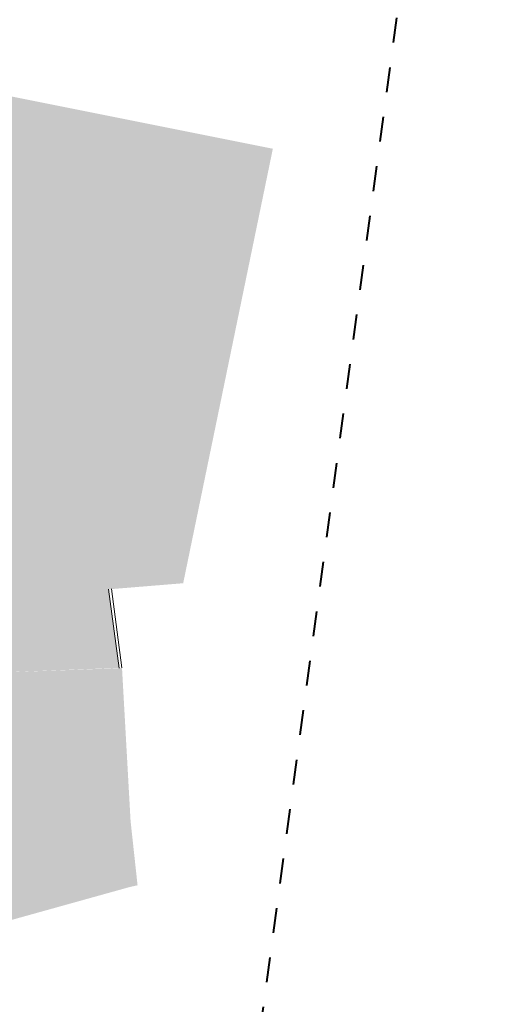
# Model space of a CAD drawing. Header units: inches. Extents: x -433 to 341, y -109 to 237.
# Tile 162 of 256: x -341 to -331, y 26 to 46. Entities that reach past the tile are written whole.
import ezdxf

# ---------------------------------------------------------------- set-up
doc = ezdxf.new("R2010")
doc.units = ezdxf.units.IN
doc.header["$MEASUREMENT"] = 0
doc.linetypes.add('218-500', pattern=[1, 0.5, -0.5])
for name, color, linetype, lineweight in [('1 granica opracowania', 1, '218-500', 40), ('1_mata', 7, 'Continuous', 5), ('1_projektowane', 7, 'Continuous', 5), ('1_trawa', 82, 'Continuous', 5)]:
    doc.layers.add(name, color=color, linetype=linetype, lineweight=lineweight)
picture_1 = doc.add_image_def('image1.jpg', size_in_pixel=(9921, 7015))

msp = doc.modelspace()

# ---------------------------------------------------------------- hatches: boundary and pattern name
at = {"layer": '1_trawa'}
h = msp.add_hatch(dxfattribs=at)
h.set_pattern_fill('GRASS', color=256, scale=0.5)
h.set_pattern_definition([(90, (-330.8982, 0), (-0.3535534, 0.3535534), [0.09375, -0.6133568]), (45, (-330.8982, 0), (-0.3535534, 0.3535534), [0.09375, -0.40625]), (135, (-330.8982, 0), (-0.3535534, -0.3535534), [0.09375, -0.40625])])
h.paths.add_polyline_path([(-348.534, 46.002), (-350.518, 34.359), (-350.459, 34.359), (-350.805, 32.751), (-347.068, 32.118), (-347.466, 33.472), (-344.587, 34.318), (-344.405, 36.947), (-345.878, 37.23), (-344.932, 42.14), (-341.986, 41.572), (-342.932, 36.663), (-344.405, 36.947), (-344.587, 34.318), (-344.514, 34.068), (-344.07, 32.558), (-341.818, 33.104), (-338.645, 33.219), (-338.853, 34.8), (-337.359, 34.922), (-335.562, 43.629), (-343.364, 45.189)])
h.paths.add_polyline_path([(-350.805, 32.751), (-351.667, 28.225), (-344.945, 27.019), (-338.427, 28.835), (-338.273, 28.869), (-338.413, 30.156), (-338.585, 33.227), (-341.818, 33.104), (-344.07, 32.558), (-342.896, 28.561), (-345.775, 27.715), (-347.068, 32.118)])
h.paths.add_polyline_path([(-338.805, 12.407), (-337.784, 20.607), (-350.669, 21.556), (-350.538, 24.156), (-357.276, 24.533), (-357.588, 18.94), (-357.04, 18.909), (-356.99, 18.907), (-357.071, 17.411), (-351.581, 17.069), (-351.321, 19.554), (-345.146, 19.274), (-345.517, 13.333)])
h.paths.add_polyline_path([(-357.495, 20.618), (-370.039, 21.188), (-370.52, 12.297), (-360.393, 11.583), (-359.933, 19.106), (-363.299, 19.304), (-363.462, 16.309), (-365.459, 16.417), (-365.54, 14.92), (-369.534, 15.137), (-369.15, 19.65), (-357.586, 18.941)])

# ---------------------------------------------------------------- linework, layer by layer
at = {"layer": '1 granica opracowania'}
msp.add_lwpolyline([(-332.629, 49.592), (-364.881, 55.309), (-376.133, 9.474), (-338.359, 7.105), (-332.629, 49.592)], dxfattribs=at)
at = {"layer": '1_projektowane'}
for points in [[(-338.645, 33.219), (-338.853, 34.8)], [(-338.585, 33.227), (-338.793, 34.807)]]:
    msp.add_lwpolyline(points, dxfattribs=at)

# ---------------------------------------------------------------- pictures from other files: only their frames are drawn
at = {"layer": '1_mata'}
image = msp.add_image(picture_1, insert=(-284.186, -108.654), size_in_units=(210.521, 148.857), rotation=90, dxfattribs=dict(at, fade=30))
image.dxf.flags = 7

doc.saveas('drawing.dxf')
